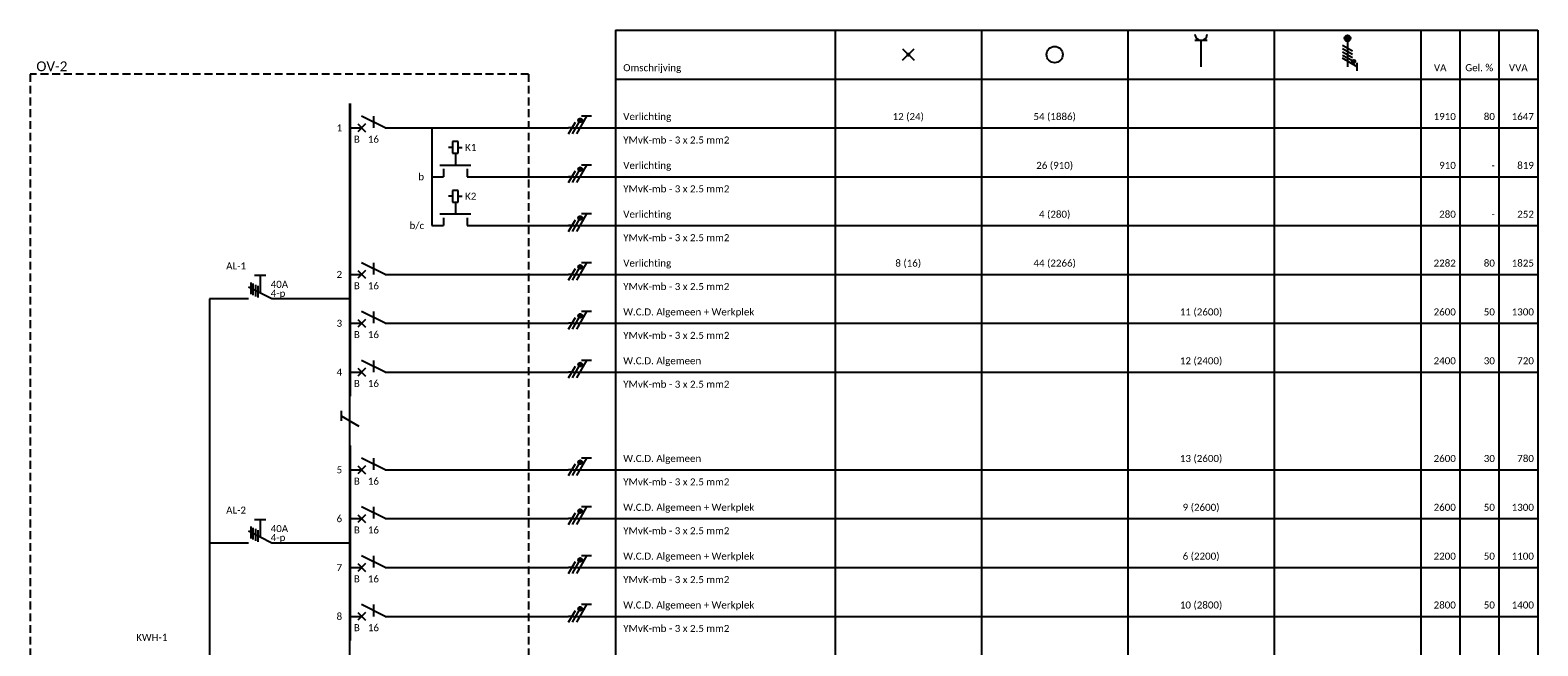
# Model space of a CAD drawing. Header units: millimetres. Extents: x -28773 to 440, y 8099 to 27744.
# Tile 17 of 17: x -18867 to 440, y 19867 to 27744. Entities that reach past the tile are written whole.
import ezdxf
from ezdxf.enums import TextEntityAlignment as Align

# ---------------------------------------------------------------- set-up
doc = ezdxf.new("R2010")
doc.units = ezdxf.units.MM
doc.header["$LTSCALE"] = 100
doc.linetypes.add('HIDDEN', pattern=[1.5, 1, -0.5])
doc.layers.add('EL$1----', color=3, linetype='Continuous')
doc.layers.add('EL$1----__OV-2', color=2, linetype='Continuous')
doc.styles.add('STABICAD-018', font='calibri.ttf', dxfattribs={"height": 90})

# ---------------------------------------------------------------- blocks, each defined once
blk = doc.blocks.new('PS_0713B6')
at = {"color": 0, "linetype": 'Continuous'}
for p, q in [((-6, 0), (-1.5, 0)), ((0, 3), (-3, -3)), ((-4.2, -2.4), (-1.2, -2.4)), ((-0.93, -1.8), (-3.93, -1.8)), ((-3.6, -1.2), (-0.6, -1.2)), ((-3.3, -0.6), (-0.3, -0.6))]:
    blk.add_line(p, q, dxfattribs=at)
at = {"color": 0, "linetype": 'Continuous', "const_width": 0.5}
blk.add_lwpolyline([(-6, -1.5), (-6, 1.5)], dxfattribs=at)
at = {"color": 0, "linetype": 'Continuous', "style": 'STABICAD-018'}
for tag, p in [('OPERATINGCURRENT', (0.72, 2.65)), ('EARTHLEAKAGECIRCUITBREAKER', (0.64, -0.15))]:
    blk.add_attdef(tag, text='', height=1.8, dxfattribs=at).set_placement(p, align=Align.MIDDLE_LEFT)
blk.add_attdef('ARTICLECODE', text='', height=1.8, dxfattribs=at).set_placement((-3, -3), align=Align.MIDDLE)
blk = doc.blocks.new('P-N-PE_3')
at = {"color": 0, "linetype": 'Continuous'}
for p, q in [((-3, 5.85), (-3, 3.35)), ((-3, 4.6), (1.5, 2)), ((0, 0.87), (0, 6.17)), ((1.5, 1), (-1.5, 2.73)), ((1.5, 0), (-1.5, 1.73)), ((0, 0.87), (0, 0))]:
    blk.add_line(p, q, dxfattribs=at)
at = {"color": 0, "linetype": 'Continuous', "const_width": 0.5}
blk.add_lwpolyline([(-1.68, 2.98, 1), (-2.18, 2.98, 1)], format="xyb", close=True, dxfattribs=at)
at = {"color": 0, "linetype": 'Continuous'}
blk.add_circle((-1.93, 2.98), 0.5, dxfattribs=at)
blk = doc.blocks.new('B28B')
at = {"color": 0, "linetype": 'Continuous'}
for p, q in [((0, 9), (0, 21)), ((0, 9), (-3, 3)), ((-3, 6), (0, 6)), ((-1, 2), (1, 4)), ((-1, 4), (1, 2)), ((0, 0), (0, 3))]:
    blk.add_line(p, q, dxfattribs=at)
at = {"color": 0, "linetype": 'Continuous', "style": 'STABICAD-018'}
blk.add_attdef('FREEFIELD1', (-3, 12), '', height=1.8, rotation=90, dxfattribs=at)
for tag, p in [('CHARACTERISTIC', (1.91, 14.69)), ('AUTOMATICFUSE', (2, 6))]:
    blk.add_attdef(tag, text='', height=1.8, rotation=90, dxfattribs=at).set_placement(p, align=Align.TOP_CENTER)
blk = doc.blocks.new('m1')
at = {"color": 0, "linetype": 'Continuous'}
blk.add_line((0, 21), (0, 33), dxfattribs=at)
blk = doc.blocks.new('M2')
at = {"color": 0, "linetype": 'Continuous'}
for p, q in [((-3, 23), (-3, 31)), ((0, 30), (0, 33)), ((-6, 27.75), (-9, 27.75)), ((-9, 27.75), (-9, 26.25)), ((-7.5, 27.75), (-7.5, 28.75)), ((-6, 26.25), (-6, 27.75)), ((-6, 27.25), (-6, 27.25)), ((-2, 30), (0, 30)), ((-9, 26.25), (-6, 26.25)), ((-7.5, 26.25), (-7.5, 25.25)), ((-6, 27), (-3, 27)), ((-2, 24), (0, 24)), ((0, 21), (0, 24))]:
    blk.add_line(p, q, dxfattribs=at)
at = {"color": 0, "linetype": 'Continuous', "style": 'STABICAD-018'}
for tag, p in [('MAGNETICSWITCH', (0.9, 24)), ('FREEFIELD1', (3.6, 24))]:
    blk.add_attdef(tag, text='', height=1.8, rotation=90, dxfattribs=at).set_placement(p, align=Align.TOP_LEFT)
blk = doc.blocks.new('PROTECTIVECONDUCTOR')
at = {"color": 0, "linetype": 'Continuous'}
for p, q in [((-2.25, 2.55), (-2.25, 0.05)), ((-2.25, 1.3), (2.25, -1.3))]:
    blk.add_line(p, q, dxfattribs=at)
blk = doc.blocks.new('KOLNR1')
at = {"color": 0, "linetype": 'Continuous'}
for p, q in [((1.41, -1.41), (-1.41, 1.41)), ((-1.41, -1.41), (1.41, 1.41))]:
    blk.add_line(p, q, dxfattribs=at)
at = {"color": 0, "linetype": 'Continuous', "const_width": 0.5}
blk.add_lwpolyline([(-0.25, 0, 1), (0.25, 0, 1)], format="xyb", close=True, dxfattribs=at)
at = {"color": 0, "linetype": 'Continuous', "style": 'STABICAD-018'}
blk.add_attdef('ARTICLECODE', text='', height=1.8, dxfattribs=at).set_placement((0, -1.94), align=Align.MIDDLE)
blk = doc.blocks.new('KOLNR3')
at = {"color": 0, "linetype": 'Continuous'}
blk.add_circle((0, 0), 2, dxfattribs=at)
at = {"color": 0, "linetype": 'Continuous', "style": 'STABICAD-018'}
blk.add_attdef('ARTICLECODE', text='', height=1.8, dxfattribs=at).set_placement((0, -2), align=Align.MIDDLE)
blk = doc.blocks.new('KOLNR6')
at = {"color": 0, "linetype": 'Continuous'}
for p, q in [((-3.5, -1.5), (-3.5, 1.5)), ((3, 0), (-3.5, 0))]:
    blk.add_line(p, q, dxfattribs=at)
blk.add_arc((-5, 0), 1.5, 270, 90, dxfattribs=at)
at = {"color": 0, "linetype": 'Continuous', "style": 'STABICAD-018'}
blk.add_attdef('ARTICLECODE', text='', height=1.8, dxfattribs=at).set_placement((-3.5, -1.5), align=Align.MIDDLE)
blk = doc.blocks.new('KOLNR9')
at = {"color": 0, "linetype": 'Continuous'}
for p, q in [((-4, 0), (3, 0)), ((-2.29, -1.2), (-0.91, 1.2)), ((-1.49, -1.2), (-0.11, 1.2)), ((-0.69, -1.2), (0.69, 1.2)), ((0.11, -1.2), (1.49, 1.2)), ((2.99, 2.4), (0.91, -1.2)), ((3.99, 2.4), (1.99, 2.4))]:
    blk.add_line(p, q, dxfattribs=at)
for points, const_width in [([(-4, -0.38, 1), (-4, 0.38, 1)], 0.75), ([(1.69, 1.35, 1), (1.69, 1.75, 1)], 0.4)]:
    blk.add_lwpolyline(points, format="xyb", close=True, dxfattribs=dict(at, const_width=const_width))
for centre, radius in [((-4, 0), 0.75), ((1.69, 1.55), 0.4)]:
    blk.add_circle(centre, radius, dxfattribs=at)
at = {"color": 0, "linetype": 'Continuous', "style": 'STABICAD-018'}
blk.add_attdef('ARTICLECODE', text='', height=1.8, dxfattribs=at).set_placement((-0.85, -1.78), align=Align.MIDDLE)

msp = doc.modelspace()

# ---------------------------------------------------------------- linework, layer by layer
at = {"layer": 'EL$1----', "color": 1}
for p, q in [((-11372, 27744), (-11372, 8994)), ((-11372, 27744), (440, 27744)), ((-8560, 27744), (-8560, 8994)), ((-6685, 27744), (-6685, 8994)), ((-4810, 27744), (-4810, 8994)), ((-2935, 27744), (-2935, 8994)), ((-1060, 27744), (-1060, 8994)), ((-560, 27744), (-560, 8994)), ((-60, 27744), (-60, 8994)), ((440, 27744), (440, 8994)), ((-11372, 27119), (440, 27119))]:
    msp.add_line(p, q, dxfattribs=at)
at = {"layer": 'EL$1----', "color": 10, "linetype": 'HIDDEN'}
for p, q in [((-18867, 27182), (-18867, 8932)), ((-12484, 27182), (-18867, 27182)), ((-12484, 27182), (-12484, 8932))]:
    msp.add_line(p, q, dxfattribs=at)
at = {"layer": 'EL$1----'}
for p, q in [((-13722, 26494), (-13722, 25869)), ((-12122, 26494), (-11972, 26494)), ((-11664, 26494, 115550), (-11372, 26494)), ((-11372, 26494), (440, 26494)), ((-13722, 25869), (-13722, 25244)), ((-12122, 25869), (-11372, 25869)), ((-11372, 25869), (440, 25869)), ((-12122, 25244), (-11372, 25244)), ((-11372, 25244), (440, 25244)), ((-12122, 24619), (-11972, 24619)), ((-11664, 24619, 113675), (-11372, 24619)), ((-11372, 24619), (440, 24619)), ((-16072, 24307), (-16572, 24307)), ((-16572, 24307), (-16572, 14932)), ((-14772, 24307), (-15772, 24307)), ((-12122, 23994), (-11972, 23994)), ((-11664, 23994, 113050), (-11372, 23994)), ((-11372, 23994), (440, 23994)), ((-12122, 23369), (-11972, 23369)), ((-11664, 23369, 112425), (-11372, 23369)), ((-11372, 23369), (440, 23369)), ((-14772, 22432), (-14772, 23057)), ((-12122, 22119), (-11972, 22119)), ((-11664, 22119, 111175), (-11372, 22119)), ((-11372, 22119), (440, 22119)), ((-12122, 21494), (-11972, 21494)), ((-11664, 21494, 110550), (-11372, 21494)), ((-11372, 21494), (440, 21494)), ((-16072, 21182), (-16572, 21182)), ((-14772, 21182), (-15772, 21182)), ((-12122, 20869), (-11972, 20869)), ((-11664, 20869, 109925), (-11372, 20869)), ((-11372, 20869), (440, 20869)), ((-12122, 20244), (-11972, 20244)), ((-11664, 20244, 109300), (-11372, 20244)), ((-11372, 20244), (440, 20244)), ((-14772, 19307), (-14772, 19932))]:
    msp.add_line(p, q, dxfattribs=at)
at = {"layer": 'EL$1----', "color": 5}
for points in [[(-14772, 26182, 35, 35, 0), (-14772, 26807, 35, 35, 0)], [(-14772, 25557, 35, 35, 0), (-14772, 26182, 35, 35, 0)], [(-14772, 24932, 35, 35, 0), (-14772, 25557, 35, 35, 0)], [(-14772, 24307, 35, 35, 0), (-14772, 24932, 35, 35, 0)], [(-14772, 23682, 35, 35, 0), (-14772, 24307, 35, 35, 0)], [(-14772, 23057, 35, 35, 0), (-14772, 23682, 35, 35, 0)], [(-14772, 21807, 35, 35, 0), (-14772, 22432, 35, 35, 0)], [(-14772, 21182, 35, 35, 0), (-14772, 21807, 35, 35, 0)], [(-14772, 20557, 35, 35, 0), (-14772, 21182, 35, 35, 0)], [(-14772, 19932, 35, 35, 0), (-14772, 20557, 35, 35, 0)]]:
    msp.add_lwpolyline(points, format="xyseb", dxfattribs=at)
at = {"layer": 'EL$1----'}
for points in [[(-13122, 26494), (-12122, 26494)], [(-13122, 25869), (-12122, 25869)], [(-13122, 25244), (-12122, 25244)], [(-13722, 24619), (-12122, 24619)], [(-13722, 23994), (-12122, 23994)], [(-13722, 23369), (-12122, 23369)], [(-13722, 22119), (-12122, 22119)], [(-13722, 21494), (-12122, 21494)], [(-13722, 20869), (-12122, 20869)], [(-13722, 20244), (-12122, 20244)]]:
    msp.add_lwpolyline(points, dxfattribs=at)

# ---------------------------------------------------------------- block references
at = {"layer": 'EL$1----', "rotation": 270}
for name, p, xscale, yscale, zscale in [('KOLNR6', (-3872, 27432), 52.08333333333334, 52.08333333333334, 52.08333333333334), ('KOLNR9', (-1997, 27432), 52.08333333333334, 52.08333333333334, 52.08333333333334), ('KOLNR1', (-7622, 27432), 52.08333333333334, 52.08333333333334, 52.08333333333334), ('KOLNR3', (-5747, 27432), 52.08333333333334, 52.08333333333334, 52.08333333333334), ('m1', (-14772, 26494), 50, 50, 50), ('P-N-PE_3', (-11972, 26494), 50, 50, 50), ('P-N-PE_3', (-11972, 25869), 50, 50, 50), ('P-N-PE_3', (-11972, 25244), 50, 50, 50), ('P-N-PE_3', (-11972, 24619), 50, 50, 50), ('P-N-PE_3', (-11972, 23994), 50, 50, 50), ('P-N-PE_3', (-11972, 23369), 50, 50, 50), ('P-N-PE_3', (-11972, 22119), 50, 50, 50), ('P-N-PE_3', (-11972, 21494), 50, 50, 50), ('P-N-PE_3', (-11972, 20869), 50, 50, 50), ('P-N-PE_3', (-11972, 20244), 50, 50, 50)]:
    msp.add_blockref(name, p, dxfattribs=dict(at, xscale=xscale, yscale=yscale, zscale=zscale))
at = {"layer": 'EL$1----'}
ref = msp.add_blockref('B28B', (-14772, 26494), dxfattribs=dict(at, xscale=50, yscale=50, zscale=50, rotation=270))
ref.add_attrib('AUTOMATICFUSE', '16', dxfattribs={"layer": 'EL$1----__OV-2', "color": 7, "height": 90, "style": 'STABICAD-018'}).set_placement((-14472, 26394), align=Align.TOP_CENTER)
ref.add_attrib('CHARACTERISTIC', 'B', (-14722, 26304), dxfattribs={"layer": 'EL$1----__OV-2', "color": 7, "height": 90, "style": 'STABICAD-018'})
ref = msp.add_blockref('M2', (-14772, 25869), dxfattribs=dict(at, xscale=50, yscale=50, zscale=50, rotation=270))
ref.add_attrib('MAGNETICSWITCH', 'K1', dxfattribs={"layer": 'EL$1----__OV-2', "color": 7, "height": 90, "style": 'STABICAD-018'}).set_placement((-13297, 26289), align=Align.TOP_LEFT)
ref = msp.add_blockref('M2', (-14772, 25244), dxfattribs=dict(at, xscale=50, yscale=50, zscale=50, rotation=270))
ref.add_attrib('MAGNETICSWITCH', 'K2', dxfattribs={"layer": 'EL$1----__OV-2', "color": 7, "height": 90, "style": 'STABICAD-018'}).set_placement((-13297, 25664), align=Align.TOP_LEFT)
ref = msp.add_blockref('B28B', (-14772, 24619), dxfattribs=dict(at, xscale=50, yscale=50, zscale=50, rotation=270))
ref.add_attrib('AUTOMATICFUSE', '16', dxfattribs={"layer": 'EL$1----__OV-2', "color": 7, "height": 90, "style": 'STABICAD-018'}).set_placement((-14472, 24519), align=Align.TOP_CENTER)
ref.add_attrib('CHARACTERISTIC', 'B', (-14722, 24429), dxfattribs={"layer": 'EL$1----__OV-2', "color": 7, "height": 90, "style": 'STABICAD-018'})
at = {"layer": 'EL$1----', "linetype": 'Continuous'}
ref = msp.add_blockref('PS_0713B6', (-15922, 24307), dxfattribs=dict(at, xscale=50, yscale=50, rotation=270))
ref.add_attrib('EARTHLEAKAGECIRCUITBREAKER', '4-p', dxfattribs={"layer": '0', "color": 7, "linetype": 'ByBlock', "height": 90, "style": 'STABICAD-018'}).set_placement((-15787, 24377), align=Align.MIDDLE_LEFT)
ref.add_attrib('OPERATINGCURRENT', '40A', dxfattribs={"layer": '0', "color": 7, "linetype": 'ByBlock', "height": 90, "style": 'STABICAD-018'}).set_placement((-15787, 24492), align=Align.MIDDLE_LEFT)
at = {"layer": 'EL$1----'}
ref = msp.add_blockref('B28B', (-14772, 23994), dxfattribs=dict(at, xscale=50, yscale=50, zscale=50, rotation=270))
ref.add_attrib('AUTOMATICFUSE', '16', dxfattribs={"layer": 'EL$1----__OV-2', "color": 7, "height": 90, "style": 'STABICAD-018'}).set_placement((-14472, 23894), align=Align.TOP_CENTER)
ref.add_attrib('CHARACTERISTIC', 'B', (-14722, 23804), dxfattribs={"layer": 'EL$1----__OV-2', "color": 7, "height": 90, "style": 'STABICAD-018'})
ref = msp.add_blockref('B28B', (-14772, 23369), dxfattribs=dict(at, xscale=50, yscale=50, zscale=50, rotation=270))
ref.add_attrib('AUTOMATICFUSE', '16', dxfattribs={"layer": 'EL$1----__OV-2', "color": 7, "height": 90, "style": 'STABICAD-018'}).set_placement((-14472, 23269), align=Align.TOP_CENTER)
ref.add_attrib('CHARACTERISTIC', 'B', (-14722, 23179), dxfattribs={"layer": 'EL$1----__OV-2', "color": 7, "height": 90, "style": 'STABICAD-018'})
at = {"layer": 'EL$1----', "xscale": 50, "yscale": 50, "zscale": 50}
msp.add_blockref('PROTECTIVECONDUCTOR', (-14772, 22744), dxfattribs=at)
at = {"layer": 'EL$1----'}
ref = msp.add_blockref('B28B', (-14772, 22119), dxfattribs=dict(at, xscale=50, yscale=50, zscale=50, rotation=270))
ref.add_attrib('AUTOMATICFUSE', '16', dxfattribs={"layer": 'EL$1----__OV-2', "color": 7, "height": 90, "style": 'STABICAD-018'}).set_placement((-14472, 22019), align=Align.TOP_CENTER)
ref.add_attrib('CHARACTERISTIC', 'B', (-14722, 21929), dxfattribs={"layer": 'EL$1----__OV-2', "color": 7, "height": 90, "style": 'STABICAD-018'})
ref = msp.add_blockref('B28B', (-14772, 21494), dxfattribs=dict(at, xscale=50, yscale=50, zscale=50, rotation=270))
ref.add_attrib('AUTOMATICFUSE', '16', dxfattribs={"layer": 'EL$1----__OV-2', "color": 7, "height": 90, "style": 'STABICAD-018'}).set_placement((-14472, 21394), align=Align.TOP_CENTER)
ref.add_attrib('CHARACTERISTIC', 'B', (-14722, 21304), dxfattribs={"layer": 'EL$1----__OV-2', "color": 7, "height": 90, "style": 'STABICAD-018'})
at = {"layer": 'EL$1----', "linetype": 'Continuous'}
ref = msp.add_blockref('PS_0713B6', (-15922, 21182), dxfattribs=dict(at, xscale=50, yscale=50, rotation=270))
ref.add_attrib('EARTHLEAKAGECIRCUITBREAKER', '4-p', dxfattribs={"layer": '0', "color": 7, "linetype": 'ByBlock', "height": 90, "style": 'STABICAD-018'}).set_placement((-15787, 21252), align=Align.MIDDLE_LEFT)
ref.add_attrib('OPERATINGCURRENT', '40A', dxfattribs={"layer": '0', "color": 7, "linetype": 'ByBlock', "height": 90, "style": 'STABICAD-018'}).set_placement((-15787, 21367), align=Align.MIDDLE_LEFT)
at = {"layer": 'EL$1----'}
ref = msp.add_blockref('B28B', (-14772, 20869), dxfattribs=dict(at, xscale=50, yscale=50, zscale=50, rotation=270))
ref.add_attrib('AUTOMATICFUSE', '16', dxfattribs={"layer": 'EL$1----__OV-2', "color": 7, "height": 90, "style": 'STABICAD-018'}).set_placement((-14472, 20769), align=Align.TOP_CENTER)
ref.add_attrib('CHARACTERISTIC', 'B', (-14722, 20679), dxfattribs={"layer": 'EL$1----__OV-2', "color": 7, "height": 90, "style": 'STABICAD-018'})
ref = msp.add_blockref('B28B', (-14772, 20244), dxfattribs=dict(at, xscale=50, yscale=50, zscale=50, rotation=270))
ref.add_attrib('AUTOMATICFUSE', '16', dxfattribs={"layer": 'EL$1----__OV-2', "color": 7, "height": 90, "style": 'STABICAD-018'}).set_placement((-14472, 20144), align=Align.TOP_CENTER)
ref.add_attrib('CHARACTERISTIC', 'B', (-14722, 20054), dxfattribs={"layer": 'EL$1----__OV-2', "color": 7, "height": 90, "style": 'STABICAD-018'})

# ---------------------------------------------------------------- texts
at = {"layer": 'EL$1----', "color": 10, "style": 'STABICAD-018'}
msp.add_text('OV-2', height=125, dxfattribs=at).set_placement((-18788, 27182), align=Align.BOTTOM_LEFT)
at = {"layer": 'EL$1----', "color": 7, "style": 'STABICAD-018'}
for s, p in [('Omschrijving', (-11272, 27219)), ('Verlichting', (-11272, 26594)), ('YMvK-mb - 3 x 2.5 mm2', (-11272, 26294)), ('Verlichting', (-11272, 25969)), ('YMvK-mb - 3 x 2.5 mm2', (-11272, 25669)), ('Verlichting', (-11272, 25344)), ('YMvK-mb - 3 x 2.5 mm2', (-11272, 25044)), ('Verlichting', (-11272, 24719)), ('YMvK-mb - 3 x 2.5 mm2', (-11272, 24419)), ('W.C.D. Algemeen + Werkplek', (-11272, 24094)), ('YMvK-mb - 3 x 2.5 mm2', (-11272, 23794)), ('W.C.D. Algemeen', (-11272, 23469)), ('YMvK-mb - 3 x 2.5 mm2', (-11272, 23169)), ('W.C.D. Algemeen', (-11272, 22219)), ('YMvK-mb - 3 x 2.5 mm2', (-11272, 21919)), ('W.C.D. Algemeen + Werkplek', (-11272, 21594)), ('YMvK-mb - 3 x 2.5 mm2', (-11272, 21294)), ('W.C.D. Algemeen + Werkplek', (-11272, 20969)), ('YMvK-mb - 3 x 2.5 mm2', (-11272, 20669)), ('W.C.D. Algemeen + Werkplek', (-11272, 20344)), ('YMvK-mb - 3 x 2.5 mm2', (-11272, 20044))]:
    msp.add_text(s, height=90, dxfattribs=at).set_placement(p)
for s, p in [('VA', (-810, 27219)), ('Gel. %', (-310, 27219)), ('VVA', (190, 27219)), ('12 (24)', (-7622, 26594)), ('54 (1886)', (-5747, 26594)), ('26 (910)', (-5747, 25969)), ('4 (280)', (-5747, 25344)), ('8 (16)', (-7622, 24719)), ('44 (2266)', (-5747, 24719)), ('11 (2600)', (-3872, 24094)), ('12 (2400)', (-3872, 23469)), ('13 (2600)', (-3872, 22219)), ('9 (2600)', (-3872, 21594)), ('6 (2200)', (-3872, 20969)), ('10 (2800)', (-3872, 20344))]:
    msp.add_text(s, height=90, dxfattribs=at).set_placement(p, align=Align.CENTER)
for s, p in [('1910', (-610, 26594)), ('80', (-110, 26594)), ('1647', (390, 26594)), ('910', (-610, 25969)), ('-', (-110, 25969)), ('819', (390, 25969)), ('280', (-610, 25344)), ('-', (-110, 25344)), ('252', (390, 25344)), ('2282', (-610, 24719)), ('80', (-110, 24719)), ('1825', (390, 24719)), ('2600', (-610, 24094)), ('50', (-110, 24094)), ('1300', (390, 24094)), ('2400', (-610, 23469)), ('30', (-110, 23469)), ('720', (390, 23469)), ('2600', (-610, 22219)), ('30', (-110, 22219)), ('780', (390, 22219)), ('2600', (-610, 21594)), ('50', (-110, 21594)), ('1300', (390, 21594)), ('2200', (-610, 20969)), ('50', (-110, 20969)), ('1100', (390, 20969)), ('2800', (-610, 20344)), ('50', (-110, 20344)), ('1400', (390, 20344))]:
    msp.add_text(s, height=90, dxfattribs=at).set_placement(p, align=Align.RIGHT)
for s, p in [('1', (-14872, 26494)), ('b', (-13822, 25869)), ('b/c', (-13822, 25244)), ('AL-1', (-16103, 24728)), ('2', (-14872, 24619)), ('3', (-14872, 23994)), ('4', (-14872, 23369)), ('5', (-14872, 22119)), ('AL-2', (-16103, 21603)), ('6', (-14872, 21494)), ('7', (-14872, 20869)), ('8', (-14872, 20244)), ('KWH-1', (-17110, 19975))]:
    msp.add_text(s, height=90, dxfattribs=at).set_placement(p, align=Align.MIDDLE_RIGHT)

doc.saveas('drawing.dxf')
